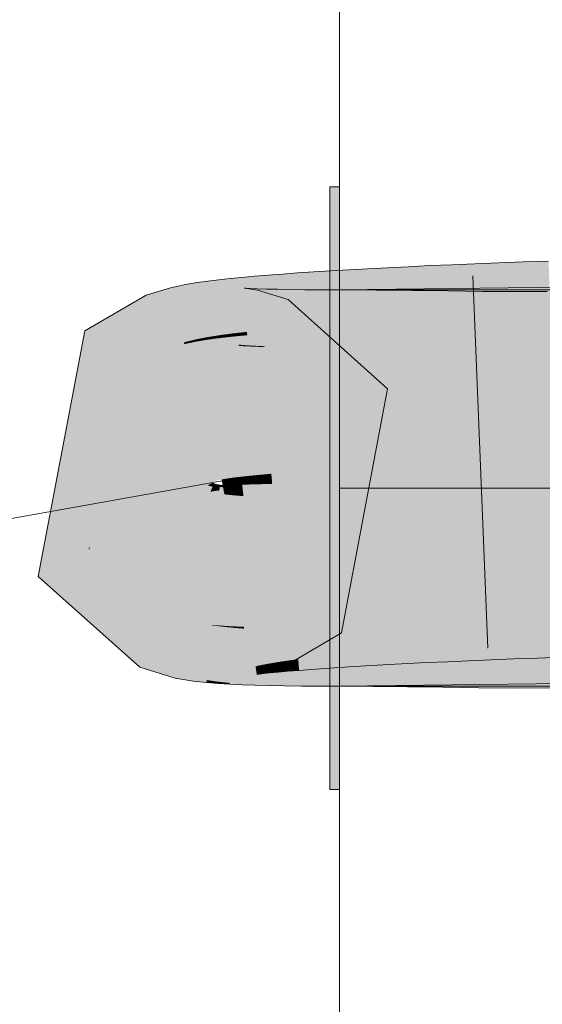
# Model space of a CAD drawing. Extents: x -720 to 300, y 62 to 1107.
# Tile 76 of 117: x 180.877 to 181.207, y 714.274 to 714.895. Entities that reach past the tile are written whole.
import ezdxf
from ezdxf.lldxf.tags import DXFTag

# ---------------------------------------------------------------- set-up
doc = ezdxf.new("R2010")
doc.units = 0
doc.layers.get('0').update_dxf_attribs({"lineweight": 35})
doc.layers.add('E_Detail_Linie_Text_Bem', color=7, linetype='Continuous', lineweight=13)
doc.layers.add('E_Leerrohr 25-A06G9FMB8I', color=7, linetype='Continuous', lineweight=9, true_color=0xff8000)
doc.layers.add('E_Leerrohr 25-Shading', color=7, linetype='Continuous', lineweight=9, true_color=0xff8000)
tags = doc.linetypes.add('STRICHPUNKT2-A06G9FMC8I', pattern=[12.7, 6.35, -3.175, 0, -3.175]).pattern_tags.tags
tags[10:11] = [DXFTag(74, 4), DXFTag(75, 0), DXFTag(340, '0'), DXFTag(46, 0.0), DXFTag(50, 0.0), DXFTag(44, 0.0), DXFTag(45, 0.0)]
tags[8:9] = [DXFTag(74, 4), DXFTag(75, 0), DXFTag(340, '0'), DXFTag(46, 0.0), DXFTag(50, 0.0), DXFTag(44, 0.0), DXFTag(45, 0.0)]
tags[6:7] = [DXFTag(74, 4), DXFTag(75, 0), DXFTag(340, '0'), DXFTag(46, 0.0), DXFTag(50, 0.0), DXFTag(44, 0.0), DXFTag(45, 0.0)]
tags[4:5] = [DXFTag(74, 4), DXFTag(75, 0), DXFTag(340, '0'), DXFTag(46, 0.0), DXFTag(50, 0.0), DXFTag(44, 0.0), DXFTag(45, 0.0)]

# ---------------------------------------------------------------- blocks, each defined once
blk = doc.blocks.new('Shading-A06G9FDB8I', base_point=(181.43497, 714.58392))
at = {"layer": 'E_Leerrohr 25-Shading', "color": 31, "true_color": 0xecb67f}
for points in [[(181.07916, 714.69928), (181.07916, 714.78973), (181.07317, 714.6994), (181.07317, 714.78973)], [(181.07916, 714.69928), (181.07916, 714.78973), (181.07317, 714.6994), (181.07317, 714.78973)], [(181.07916, 714.69928), (181.07916, 714.78973), (181.07317, 714.6994), (181.07317, 714.78973)], [(181.07916, 714.69928), (181.07916, 714.78973), (181.07317, 714.6994), (181.07317, 714.78973)], [(181.07916, 714.72473), (181.07916, 714.59973), (181.22917, 714.72473), (181.35417, 714.59973)], [(181.07916, 714.72473), (181.07916, 714.59973), (181.22917, 714.72473), (181.35417, 714.59973)], [(181.07916, 714.72473), (181.07916, 714.59973), (181.22917, 714.72473), (181.35417, 714.59973)], [(181.07916, 714.72473), (181.07916, 714.59973), (181.22917, 714.72473), (181.35417, 714.59973)], [(181.07317, 714.59973), (181.07916, 714.59973), (181.07317, 714.6994), (181.07916, 714.69928)], [(181.07317, 714.59973), (181.07916, 714.59973), (181.07317, 714.6994), (181.07916, 714.69928)], [(181.07317, 714.59973), (181.07916, 714.59973), (181.07317, 714.6994), (181.07916, 714.69928)], [(181.07317, 714.59973), (181.07916, 714.59973), (181.07317, 714.6994), (181.07916, 714.69928)], [(181.07916, 714.56726), (181.07916, 714.59973), (181.07317, 714.56726), (181.07317, 714.59973)], [(181.07916, 714.56726), (181.07916, 714.59973), (181.07317, 714.56726), (181.07317, 714.59973)], [(181.07916, 714.56726), (181.07916, 714.59973), (181.07317, 714.56726), (181.07317, 714.59973)], [(181.07916, 714.56726), (181.07916, 714.59973), (181.07317, 714.56726), (181.07317, 714.59973)], [(181.07916, 714.59973), (181.07916, 714.47473), (181.35417, 714.59973), (181.22917, 714.47473)], [(181.07916, 714.59973), (181.07916, 714.47473), (181.35417, 714.59973), (181.22917, 714.47473)], [(181.07916, 714.59973), (181.07916, 714.47473), (181.35417, 714.59973), (181.22917, 714.47473)], [(181.07916, 714.59973), (181.07916, 714.47473), (181.35417, 714.59973), (181.22917, 714.47473)], [(181.07317, 714.40973), (181.07916, 714.40973), (181.07317, 714.56726), (181.07916, 714.56726)], [(181.07317, 714.40973), (181.07916, 714.40973), (181.07317, 714.56726), (181.07916, 714.56726)], [(181.07317, 714.40973), (181.07916, 714.40973), (181.07317, 714.56726), (181.07916, 714.56726)], [(181.07317, 714.40973), (181.07916, 714.40973), (181.07317, 714.56726), (181.07916, 714.56726)]]:
    blk.add_solid(points, dxfattribs=at)
at = {"layer": 'E_Leerrohr 25-Shading', "color": 43, "true_color": 0xd7ab7f}
for points in [[(181.13759, 714.70654), (181.13606, 714.73999), (181.12415, 714.70587), (181.12254, 714.73932)], [(181.15154, 714.70728), (181.1501, 714.7406), (181.13759, 714.70654), (181.13606, 714.73999)], [(181.166, 714.70795), (181.16466, 714.74121), (181.15154, 714.70728), (181.1501, 714.7406)], [(181.18095, 714.70856), (181.17969, 714.74176), (181.166, 714.70795), (181.16466, 714.74121)], [(181.1964, 714.70923), (181.19521, 714.74237), (181.18095, 714.70856), (181.17969, 714.74176)], [(181.21117, 714.74292), (181.19521, 714.74237), (181.2123, 714.70984), (181.1964, 714.70892)], [(181.02562, 714.73328), (181.01765, 714.7326), (181.02855, 714.69904), (181.02084, 714.69824)], [(181.03413, 714.73401), (181.02562, 714.73328), (181.03683, 714.69983), (181.02855, 714.69904)], [(181.0432, 714.73468), (181.03413, 714.73401), (181.0457, 714.70062), (181.03683, 714.69983)], [(181.05284, 714.73535), (181.0432, 714.73468), (181.05518, 714.70135), (181.0457, 714.70062)], [(181.06305, 714.73602), (181.05284, 714.73535), (181.06523, 714.70215), (181.05518, 714.70135)], [(181.07384, 714.73669), (181.06305, 714.73602), (181.07588, 714.70288), (181.06523, 714.70215)], [(181.08517, 714.73737), (181.07384, 714.73669), (181.0871, 714.70367), (181.07588, 714.70288)], [(181.09709, 714.73804), (181.08517, 714.73737), (181.09889, 714.70441), (181.0871, 714.70367)], [(181.10954, 714.73871), (181.09709, 714.73804), (181.11125, 714.70514), (181.09889, 714.70441)], [(181.12415, 714.70587), (181.12254, 714.73932), (181.11125, 714.70514), (181.10954, 714.73871)], [(180.98204, 714.72809), (180.97267, 714.72607), (180.98846, 714.69342), (180.98108, 714.69159)], [(180.98944, 714.72931), (180.98204, 714.72809), (180.99471, 714.6947), (180.98846, 714.69342)], [(180.99626, 714.73029), (180.98944, 714.72931), (181.00076, 714.69568), (180.99471, 714.6947)], [(181.00308, 714.73108), (180.99626, 714.73029), (181.00702, 714.69659), (181.00076, 714.69568)], [(181.01016, 714.73187), (181.00308, 714.73108), (181.01367, 714.69745), (181.00702, 714.69659)], [(181.01765, 714.7326), (181.01016, 714.73187), (181.02084, 714.69824), (181.01367, 714.69745)], [(180.9572, 714.72137), (180.91849, 714.69879), (180.95799, 714.71924), (180.92865, 714.68683)], [(180.96828, 714.72473), (180.9572, 714.72137), (180.95799, 714.71924)], [(180.96378, 714.72235), (180.95799, 714.71924), (180.96844, 714.69086)], [(180.96986, 714.68701), (180.97267, 714.72607), (180.96378, 714.72235), (180.96828, 714.72473)], [(180.96986, 714.68701), (180.96378, 714.72235), (180.96844, 714.69086)], [(180.98108, 714.69159), (180.97267, 714.72607), (180.96991, 714.6875)], [(181.01907, 714.72589), (181.01559, 714.68945), (181.0208, 714.72565), (181.01585, 714.68939)], [(181.01758, 714.69), (181.02008, 714.72577), (181.01567, 714.69019), (181.01907, 714.72589)], [(181.0208, 714.72565), (181.01585, 714.68939), (181.02747, 714.72449), (181.01987, 714.68866)], [(181.0211, 714.6897), (181.02298, 714.72565), (181.01758, 714.69), (181.02008, 714.72577)], [(181.02747, 714.72449), (181.01987, 714.68866), (181.04678, 714.71857), (181.03307, 714.68463)], [(181.02597, 714.68945), (181.02737, 714.7254), (181.0211, 714.6897), (181.02298, 714.72565)], [(181.03206, 714.68915), (181.03311, 714.72522), (181.02597, 714.68945), (181.02737, 714.7254)], [(181.03929, 714.68848), (181.04005, 714.72504), (181.03204, 714.68866), (181.03311, 714.72522)], [(181.04762, 714.68829), (181.04816, 714.72491), (181.03929, 714.68848), (181.04005, 714.72504)], [(181.05705, 714.68823), (181.05737, 714.72479), (181.04762, 714.68829), (181.04816, 714.72491)], [(181.06757, 714.68817), (181.06772, 714.72473), (181.05705, 714.68823), (181.05737, 714.72479)], [(181.07916, 714.68811), (181.07916, 714.72473), (181.06757, 714.68817), (181.06772, 714.72473)], [(181.07916, 714.68811), (181.26274, 714.69037), (181.22917, 714.72656), (181.26239, 714.7132)], [(181.07916, 714.68811), (181.22917, 714.72656), (181.07916, 714.72473)], [(181.07916, 714.72473), (181.07916, 714.68811), (181.10246, 714.72461), (181.10217, 714.68799)], [(181.10246, 714.72461), (181.10217, 714.68799), (181.12532, 714.72437), (181.12485, 714.68774)], [(181.12532, 714.72437), (181.12485, 714.68774), (181.14766, 714.72406), (181.14719, 714.68744)], [(181.14766, 714.72406), (181.14719, 714.68744), (181.16953, 714.72375), (181.16917, 714.68719)], [(181.16953, 714.72375), (181.16917, 714.68719), (181.19095, 714.72363), (181.19086, 714.68701)], [(181.19095, 714.72363), (181.19086, 714.68701), (181.21024, 714.72363), (181.21107, 714.68707)], [(180.96622, 714.68488), (180.95775, 714.71893), (180.93982, 714.67371), (180.92865, 714.68683)], [(180.95799, 714.71924), (180.95775, 714.71893), (180.96986, 714.68701), (180.96622, 714.68488)], [(181.18098, 714.70795), (181.18095, 714.70856), (181.16605, 714.70691), (181.166, 714.70795)], [(181.1964, 714.70892), (181.1964, 714.70923), (181.18098, 714.70795), (181.18095, 714.70856)], [(181.18098, 714.70795), (181.18108, 714.7052), (181.1964, 714.70892), (181.19652, 714.70575)], [(181.1964, 714.70892), (181.19652, 714.70575), (181.2123, 714.70984), (181.2124, 714.7063)], [(181.05518, 714.70135), (181.05534, 714.69885), (181.06523, 714.70215), (181.0654, 714.69952)], [(181.06523, 714.70215), (181.0654, 714.69952), (181.07588, 714.70288), (181.07603, 714.7002)], [(181.07588, 714.70288), (181.07603, 714.7002), (181.0871, 714.70367), (181.08727, 714.70081)], [(181.0871, 714.70367), (181.08727, 714.70081), (181.09889, 714.70441), (181.09906, 714.70148)], [(181.09889, 714.70441), (181.09906, 714.70148), (181.11125, 714.70514), (181.1114, 714.70215)], [(181.12425, 714.7038), (181.12415, 714.70587), (181.11137, 714.7027), (181.11125, 714.70514)], [(181.11137, 714.7027), (181.1114, 714.70215), (181.12425, 714.7038), (181.1243, 714.70276)], [(181.13766, 714.70483), (181.13759, 714.70654), (181.12425, 714.7038), (181.12415, 714.70587)], [(181.12425, 714.7038), (181.1243, 714.70276), (181.13766, 714.70483), (181.13773, 714.70337)], [(181.1516, 714.70587), (181.15154, 714.70728), (181.13766, 714.70483), (181.13759, 714.70654)], [(181.13766, 714.70483), (181.13773, 714.70337), (181.1516, 714.70587), (181.15167, 714.70398)], [(181.16605, 714.70691), (181.166, 714.70795), (181.1516, 714.70587), (181.15154, 714.70728)], [(181.1516, 714.70587), (181.15167, 714.70398), (181.16605, 714.70691), (181.16614, 714.70459)], [(181.16605, 714.70691), (181.16614, 714.70459), (181.18098, 714.70795), (181.18108, 714.7052)], [(181.00702, 714.69659), (181.00076, 714.69568), (181.00711, 714.69586), (181.00087, 714.69489)], [(181.01367, 714.69745), (181.00702, 714.69659), (181.01375, 714.69672), (181.00711, 714.69586)], [(181.00711, 714.69586), (181.00723, 714.6947), (181.01375, 714.69672), (181.01389, 714.69543)], [(181.02084, 714.69824), (181.01367, 714.69745), (181.02089, 714.69763), (181.01375, 714.69672)], [(181.01375, 714.69672), (181.01389, 714.69543), (181.02089, 714.69763), (181.02103, 714.69611)], [(181.02855, 714.69904), (181.02084, 714.69824), (181.02859, 714.69849), (181.02089, 714.69763)], [(181.02089, 714.69763), (181.02103, 714.69611), (181.02859, 714.69849), (181.02873, 714.69684)], [(181.03683, 714.69983), (181.02855, 714.69904), (181.03687, 714.69934), (181.02859, 714.69849)], [(181.02859, 714.69849), (181.02873, 714.69684), (181.03687, 714.69934), (181.03702, 714.69751)], [(181.03683, 714.69983), (181.03702, 714.69751), (181.0457, 714.70062), (181.04588, 714.69818)], [(181.0457, 714.70062), (181.04588, 714.69818), (181.05518, 714.70135), (181.05534, 714.69885)], [(180.98134, 714.69049), (180.98108, 714.69159), (180.96986, 714.68701), (180.96991, 714.6875)], [(180.98108, 714.69159), (180.98134, 714.69049), (180.98846, 714.69342), (180.98872, 714.69208)], [(180.99471, 714.6947), (180.98846, 714.69342), (180.99484, 714.69385), (180.98863, 714.69257)], [(180.98863, 714.69257), (180.98872, 714.69208), (180.99484, 714.69385), (180.99495, 714.69312)], [(181.00076, 714.69568), (180.99471, 714.6947), (181.00087, 714.69489), (180.99484, 714.69385)], [(180.99484, 714.69385), (180.99495, 714.69312), (181.00087, 714.69489), (181.00099, 714.69397)], [(181.00087, 714.69489), (181.00099, 714.69397), (181.00711, 714.69586), (181.00723, 714.6947)], [(181.01559, 714.68945), (181.01753, 714.68927), (181.01567, 714.69019), (181.01758, 714.69)], [(181.01753, 714.68927), (181.02107, 714.68909), (181.01758, 714.69), (181.0211, 714.6897)], [(181.02107, 714.68909), (181.02596, 714.68884), (181.0211, 714.6897), (181.02597, 714.68945)], [(180.96622, 714.68488), (180.93982, 714.67371), (180.95732, 714.67969)], [(181.02596, 714.68884), (181.03204, 714.68866), (181.02597, 714.68945), (181.03206, 714.68915)], [(180.93982, 714.67371), (180.94221, 714.6709), (180.95732, 714.67969)], [(181.08047, 714.50836), (181.05675, 714.53625), (181.04375, 714.48682), (181.03107, 714.52118)], [(181.18794, 714.52533), (181.18782, 714.52856), (181.1734, 714.52509), (181.17328, 714.52795)], [(181.20288, 714.5285), (181.20285, 714.52911), (181.18784, 714.52802), (181.18782, 714.52856)], [(181.18794, 714.52533), (181.20299, 714.52551), (181.18784, 714.52802), (181.20288, 714.5285)], [(181.21838, 714.52893), (181.21835, 714.52966), (181.20288, 714.5285), (181.20285, 714.52911)], [(181.20299, 714.52551), (181.21849, 714.5257), (181.20288, 714.5285), (181.21838, 714.52893)], [(181.06747, 714.52185), (181.06743, 714.52246), (181.05884, 714.52136), (181.05881, 714.52185)], [(181.0768, 714.52228), (181.07674, 714.52307), (181.06747, 714.52185), (181.06743, 714.52246)], [(181.07855, 714.49487), (181.0768, 714.52228), (181.0694, 714.49384), (181.06747, 714.52185)], [(181.08678, 714.52271), (181.08672, 714.52374), (181.0768, 714.52228), (181.07674, 714.52307)], [(181.08839, 714.49591), (181.08678, 714.52271), (181.07855, 714.49487), (181.0768, 714.52228)], [(181.0974, 714.52313), (181.09732, 714.52435), (181.08678, 714.52271), (181.08672, 714.52374)], [(181.09889, 714.49701), (181.0974, 714.52313), (181.08839, 714.49591), (181.08678, 714.52271)], [(181.10863, 714.52356), (181.10855, 714.52496), (181.0974, 714.52313), (181.09732, 714.52435)], [(181.11, 714.49805), (181.10863, 714.52356), (181.09889, 714.49701), (181.0974, 714.52313)], [(181.12047, 714.52393), (181.12038, 714.52557), (181.10863, 714.52356), (181.10855, 714.52496)], [(181.12172, 714.49908), (181.12047, 714.52393), (181.11, 714.49805), (181.10863, 714.52356)], [(181.13287, 714.52423), (181.13278, 714.52618), (181.12047, 714.52393), (181.12038, 714.52557)], [(181.13403, 714.50012), (181.13287, 714.52423), (181.12172, 714.49908), (181.12047, 714.52393)], [(181.14584, 714.52454), (181.14575, 714.52679), (181.13287, 714.52423), (181.13278, 714.52618)], [(181.14691, 714.50116), (181.14584, 714.52454), (181.13403, 714.50012), (181.13287, 714.52423)], [(181.15936, 714.52484), (181.15926, 714.5274), (181.14584, 714.52454), (181.14575, 714.52679)], [(181.16034, 714.5022), (181.15936, 714.52484), (181.14691, 714.50116), (181.14584, 714.52454)], [(181.1734, 714.52509), (181.17328, 714.52795), (181.15936, 714.52484), (181.15926, 714.5274)], [(181.17429, 714.50317), (181.1734, 714.52509), (181.16034, 714.5022), (181.15936, 714.52484)], [(181.18875, 714.50415), (181.18794, 714.52533), (181.17429, 714.50317), (181.1734, 714.52509)], [(181.20372, 714.50507), (181.20299, 714.52551), (181.18875, 714.50415), (181.18794, 714.52533)], [(181.21916, 714.50598), (181.21849, 714.5257), (181.20372, 714.50507), (181.20299, 714.52551)], [(180.95621, 714.4942), (180.9763, 714.48352), (180.96648, 714.51965), (180.98315, 714.51575)], [(180.98315, 714.51575), (180.98315, 714.51575), (180.96648, 714.51965), (180.96689, 714.52069)], [(181.03188, 714.48315), (181.02319, 714.51874), (181.02769, 714.48224), (181.02101, 714.51825)], [(181.02376, 714.51868), (181.02153, 714.51837), (181.02779, 714.48767), (181.02625, 714.4873)], [(181.04375, 714.48682), (181.03107, 714.52118), (181.03188, 714.48315), (181.02319, 714.51874)], [(181.02728, 714.5191), (181.02376, 714.51868), (181.03079, 714.48828), (181.02779, 714.48767)], [(181.03186, 714.51959), (181.02728, 714.5191), (181.03499, 714.48907), (181.03079, 714.48828)], [(181.03738, 714.52014), (181.03186, 714.51959), (181.04018, 714.48993), (181.03499, 714.48907)], [(181.04375, 714.52069), (181.03738, 714.52014), (181.04628, 714.49084), (181.04018, 714.48993)], [(181.0509, 714.52124), (181.04375, 714.52069), (181.05322, 714.49182), (181.04628, 714.49084)], [(181.05881, 714.52185), (181.0509, 714.52124), (181.06094, 714.4928), (181.05322, 714.49182)], [(181.0694, 714.49384), (181.06747, 714.52185), (181.06094, 714.4928), (181.05884, 714.52136)], [(180.98732, 714.48022), (180.99196, 714.51422), (180.9763, 714.48352), (180.98315, 714.51575)], [(180.98732, 714.48022), (180.99228, 714.47925), (180.99187, 714.51361)], [(180.99228, 714.47925), (180.99196, 714.51422), (180.99187, 714.51361)], [(180.99228, 714.47925), (180.99547, 714.47864), (180.99196, 714.51422), (180.99879, 714.51343)], [(180.99547, 714.47864), (181.00276, 714.4776), (180.99876, 714.51318), (181.00519, 714.51233)], [(181.00519, 714.51233), (181.00522, 714.51294), (180.99876, 714.51318), (180.99879, 714.51343)], [(181.00276, 714.4776), (181.01003, 714.47681), (181.00519, 714.51233), (181.01184, 714.51166)], [(181.01184, 714.51166), (181.01189, 714.51251), (181.00519, 714.51233), (181.00522, 714.51294)], [(181.00998, 714.47595), (181.01765, 714.47565), (181.01184, 714.51166), (181.01903, 714.51105)], [(181.01903, 714.51105), (181.01907, 714.51221), (181.01184, 714.51166), (181.01189, 714.51251)], [(181.01765, 714.47565), (181.02589, 714.47534), (181.01903, 714.51105), (181.0269, 714.51044)], [(181.0269, 714.51044), (181.02695, 714.51196), (181.01903, 714.51105), (181.01907, 714.51221)], [(181.02589, 714.47534), (181.03484, 714.4751), (181.0269, 714.51044), (181.03557, 714.50995)], [(181.03557, 714.50995), (181.0356, 714.51172), (181.0269, 714.51044), (181.02695, 714.51196)], [(181.04459, 714.47498), (181.0451, 714.51154), (181.03484, 714.4751), (181.0356, 714.51172)], [(181.05519, 714.47485), (181.05551, 714.51141), (181.04459, 714.47498), (181.0451, 714.51154)], [(181.06671, 714.47473), (181.06685, 714.51135), (181.05519, 714.47485), (181.05551, 714.51141)], [(181.07916, 714.47473), (181.07916, 714.51135), (181.06671, 714.47473), (181.06685, 714.51135)], [(181.26547, 714.51361), (181.07916, 714.47473), (181.26579, 714.49219), (181.23235, 714.47791)], [(181.07916, 714.47473), (181.26547, 714.51361), (181.07916, 714.51135)], [(181.07916, 714.51135), (181.07916, 714.47473), (181.10075, 714.51123), (181.10046, 714.47461)], [(181.10075, 714.51123), (181.10046, 714.47461), (181.12262, 714.51099), (181.12216, 714.47437)], [(181.12262, 714.51099), (181.12216, 714.47437), (181.14485, 714.51068), (181.14436, 714.47406)], [(181.14485, 714.51068), (181.14436, 714.47406), (181.16745, 714.51038), (181.1671, 714.47382)], [(181.16745, 714.51038), (181.1671, 714.47382), (181.19048, 714.51025), (181.19038, 714.47363)], [(181.19048, 714.51025), (181.19038, 714.47363), (181.21513, 714.51031), (181.21597, 714.47369)], [(181.17429, 714.50317), (181.17476, 714.49139), (181.18875, 714.50415), (181.18922, 714.49194)], [(181.18875, 714.50415), (181.18922, 714.49194), (181.20372, 714.50507), (181.20416, 714.49249)], [(181.20372, 714.50507), (181.20416, 714.49249), (181.21916, 714.50598), (181.21959, 714.49304)], [(181.09889, 714.49701), (181.09941, 714.48779), (181.11, 714.49805), (181.11052, 714.4884)], [(181.11, 714.49805), (181.11052, 714.4884), (181.12172, 714.49908), (181.12224, 714.48901)], [(181.12172, 714.49908), (181.12224, 714.48901), (181.13403, 714.50012), (181.13454, 714.48962)], [(181.13403, 714.50012), (181.13454, 714.48962), (181.14691, 714.50116), (181.1474, 714.49023)], [(181.14691, 714.50116), (181.1474, 714.49023), (181.16034, 714.5022), (181.16083, 714.49084)], [(181.16034, 714.5022), (181.16083, 714.49084), (181.17429, 714.50317), (181.17476, 714.49139)], [(180.95319, 714.48676), (180.97556, 714.47992), (180.95621, 714.4942), (180.9763, 714.48352)], [(181.04628, 714.49084), (181.04684, 714.48419), (181.05322, 714.49182), (181.05377, 714.48474)], [(181.05322, 714.49182), (181.05377, 714.48474), (181.06094, 714.4928), (181.06149, 714.48535)], [(181.06094, 714.4928), (181.06149, 714.48535), (181.0694, 714.49384), (181.06993, 714.48596)], [(181.0694, 714.49384), (181.06993, 714.48596), (181.07855, 714.49487), (181.07909, 714.48657)], [(181.07855, 714.49487), (181.07909, 714.48657), (181.08839, 714.49591), (181.08893, 714.48718)], [(181.08839, 714.49591), (181.08893, 714.48718), (181.09889, 714.49701), (181.09941, 714.48779)], [(181.02625, 714.4873), (181.02704, 714.48218), (181.02779, 714.48767), (181.02849, 714.48236)], [(181.02779, 714.48767), (181.02849, 714.48236), (181.03079, 714.48828), (181.03143, 714.48273)], [(181.03079, 714.48828), (181.03143, 714.48273), (181.03499, 714.48907), (181.03558, 714.48315)], [(181.03499, 714.48907), (181.03558, 714.48315), (181.04018, 714.48993), (181.04076, 714.48364)], [(181.04018, 714.48993), (181.04076, 714.48364), (181.04628, 714.49084), (181.04684, 714.48419)], [(180.97556, 714.47992), (180.98701, 714.47797), (180.9763, 714.48352), (180.98732, 714.48022)], [(180.98701, 714.47797), (180.99532, 714.47699), (180.98732, 714.48022), (180.99547, 714.47864)], [(180.99532, 714.47699), (181.00267, 714.47638), (180.99547, 714.47864), (181.00276, 714.4776)], [(181.00267, 714.47638), (181.00998, 714.47595), (181.00276, 714.4776), (181.01003, 714.47681)], [(181.07916, 714.47473), (181.22917, 714.47656), (181.23235, 714.47791)]]:
    blk.add_solid(points, dxfattribs=at)
at = {"layer": 'E_Leerrohr 25-Shading', "color": 43, "true_color": 0xd6ab7f}
for points in [[(181.04678, 714.71857), (181.03307, 714.68463), (181.10944, 714.66223), (181.07718, 714.6449)], [(180.88919, 714.54395), (180.95319, 714.48676), (180.92061, 714.56085), (180.95621, 714.4942)], [(180.92061, 714.56085), (180.93741, 714.54706), (180.92143, 714.56128)], [(180.92061, 714.56085), (180.95621, 714.4942), (180.93741, 714.54706), (180.96648, 714.51965)], [(180.96648, 714.51965), (180.96689, 714.52069), (180.93741, 714.54706)]]:
    blk.add_solid(points, dxfattribs=at)
at = {"layer": 'E_Leerrohr 25-Shading', "color": 31, "true_color": 0xfabd7f}
for points in [[(181.09906, 714.70148), (181.10381, 714.61322), (181.1114, 714.70215), (181.11589, 714.61383)], [(181.1243, 714.70276), (181.1114, 714.70215), (181.12442, 714.70032), (181.11147, 714.70081)], [(181.1243, 714.70276), (181.12854, 714.6145), (181.13773, 714.70337), (181.14174, 714.61511)], [(181.13773, 714.70337), (181.14174, 714.61511), (181.15167, 714.70398), (181.15547, 714.61572)], [(181.15167, 714.70398), (181.15547, 714.61572), (181.16614, 714.70459), (181.16971, 714.61627)], [(181.16614, 714.70459), (181.16971, 714.61627), (181.18108, 714.7052), (181.18445, 714.61688)], [(181.18108, 714.7052), (181.18445, 714.61688), (181.19652, 714.70575), (181.19968, 714.61743)], [(181.19652, 714.70575), (181.19968, 714.61743), (181.2124, 714.7063), (181.21538, 714.61798)], [(181.01389, 714.69543), (181.02287, 714.60748), (181.02103, 714.69611), (181.02921, 714.60809)], [(181.02103, 714.69611), (181.02921, 714.60809), (181.02873, 714.69684), (181.03624, 714.60876)], [(181.02873, 714.69684), (181.03624, 714.60876), (181.03702, 714.69751), (181.04396, 714.60938)], [(181.03702, 714.69751), (181.04396, 714.60938), (181.04588, 714.69818), (181.05234, 714.60999)], [(181.04588, 714.69818), (181.05234, 714.60999), (181.05534, 714.69885), (181.06139, 714.61066)], [(181.05534, 714.69885), (181.06139, 714.61066), (181.0654, 714.69952), (181.07108, 714.61133)], [(181.0654, 714.69952), (181.07108, 714.61133), (181.07603, 714.7002), (181.08138, 714.61194)], [(181.07603, 714.7002), (181.08138, 714.61194), (181.08727, 714.70081), (181.0923, 714.61261)], [(181.08727, 714.70081), (181.0923, 714.61261), (181.09906, 714.70148), (181.10381, 714.61322)], [(181.11147, 714.70081), (181.11589, 714.61383), (181.12442, 714.70032), (181.12854, 714.6145)], [(180.97951, 714.68994), (180.96986, 714.68701), (180.98534, 714.64508)], [(180.98134, 714.69049), (180.97951, 714.68994), (181.00047, 714.60406), (180.98534, 714.64508)], [(180.98134, 714.69049), (181.00227, 714.60461), (180.98872, 714.69208), (181.00487, 714.60516)], [(180.98134, 714.69049), (181.00047, 714.60406), (181.00227, 714.60461)], [(180.98872, 714.69208), (181.00487, 714.60516), (180.99495, 714.69312), (181.00824, 714.60571)], [(180.99495, 714.69312), (181.00824, 714.60571), (181.00099, 714.69397), (181.01237, 714.60632)], [(181.00099, 714.69397), (181.01237, 714.60632), (181.00723, 714.6947), (181.01726, 714.60687)], [(181.00723, 714.6947), (181.01726, 714.60687), (181.01389, 714.69543), (181.02287, 714.60748)], [(181.26411, 714.60199), (181.26274, 714.69037), (181.07916, 714.59973), (181.07916, 714.68811)], [(181.01138, 714.60107), (181.01753, 714.68927), (181.00719, 714.60144), (181.01559, 714.68945)], [(181.01648, 714.60077), (181.02107, 714.68909), (181.01138, 714.60107), (181.01753, 714.68927)], [(181.02251, 714.60052), (181.02596, 714.68884), (181.01648, 714.60077), (181.02107, 714.68909)], [(181.0295, 714.60028), (181.03204, 714.68866), (181.02251, 714.60052), (181.02596, 714.68884)], [(181.03745, 714.6001), (181.03929, 714.68848), (181.0295, 714.60028), (181.03204, 714.68866)], [(181.04637, 714.59991), (181.04762, 714.68829), (181.03745, 714.6001), (181.03929, 714.68848)], [(181.05629, 714.59985), (181.05705, 714.68823), (181.04637, 714.59991), (181.04762, 714.68829)], [(181.06721, 714.59973), (181.06757, 714.68817), (181.05629, 714.59985), (181.05705, 714.68823)], [(181.07916, 714.59973), (181.07916, 714.68811), (181.06721, 714.59973), (181.06757, 714.68817)], [(181.07916, 714.68811), (181.07916, 714.59973), (181.10217, 714.68799), (181.10147, 714.59961)], [(181.10217, 714.68799), (181.10147, 714.59961), (181.12485, 714.68774), (181.12373, 714.59937)], [(181.12485, 714.68774), (181.12373, 714.59937), (181.14719, 714.68744), (181.14601, 714.59906)], [(181.14719, 714.68744), (181.14601, 714.59906), (181.16917, 714.68719), (181.16832, 714.59882)], [(181.16917, 714.68719), (181.16832, 714.59882), (181.19086, 714.68701), (181.19067, 714.59863)], [(181.19086, 714.68701), (181.19067, 714.59863), (181.21107, 714.68707), (181.2131, 714.59869)], [(181.15581, 714.60785), (181.15547, 714.61572), (181.14209, 714.60742), (181.14174, 714.61511)], [(181.17003, 714.60828), (181.16971, 714.61627), (181.15581, 714.60785), (181.15547, 714.61572)], [(181.18477, 714.6087), (181.18445, 714.61688), (181.17003, 714.60828), (181.16971, 714.61627)], [(181.19998, 714.60913), (181.19968, 714.61743), (181.18477, 714.6087), (181.18445, 714.61688)], [(181.21567, 714.60956), (181.21538, 714.61798), (181.19998, 714.60913), (181.19968, 714.61743)], [(181.04433, 714.60468), (181.04396, 714.60938), (181.03661, 714.60443), (181.03624, 714.60876)], [(181.05278, 714.60406), (181.05234, 714.60999), (181.0444, 714.60364), (181.04396, 714.60938)], [(181.06181, 714.60449), (181.06139, 714.61066), (181.05278, 714.60406), (181.05234, 714.60999)], [(181.07149, 714.60486), (181.07108, 714.61133), (181.06181, 714.60449), (181.06139, 714.61066)], [(181.08179, 714.60529), (181.08138, 714.61194), (181.07149, 714.60486), (181.07108, 714.61133)], [(181.09268, 714.60571), (181.0923, 714.61261), (181.08179, 714.60529), (181.08138, 714.61194)], [(181.10419, 714.60614), (181.10381, 714.61322), (181.09268, 714.60571), (181.0923, 714.61261)], [(181.11626, 714.60657), (181.11589, 714.61383), (181.10419, 714.60614), (181.10381, 714.61322)], [(181.12891, 714.60699), (181.12854, 714.6145), (181.11626, 714.60657), (181.11589, 714.61383)], [(181.14209, 714.60742), (181.14174, 714.61511), (181.12891, 714.60699), (181.12854, 714.6145)], [(181.20013, 714.60492), (181.19998, 714.60913), (181.18492, 714.60474), (181.18477, 714.6087)], [(181.21582, 714.6051), (181.21567, 714.60956), (181.20013, 714.60492), (181.19998, 714.60913)], [(181.00861, 714.60327), (181.00824, 714.60571), (181.00526, 714.60303), (181.00487, 714.60516)], [(181.00888, 714.6015), (181.00861, 714.60327), (181.00557, 714.60132), (181.00526, 714.60303)], [(181.01274, 714.60352), (181.01237, 714.60632), (181.00861, 714.60327), (181.00824, 714.60571)], [(181.01299, 714.60168), (181.01274, 714.60352), (181.00888, 714.6015), (181.00861, 714.60327)], [(181.01762, 714.60376), (181.01726, 714.60687), (181.01274, 714.60352), (181.01237, 714.60632)], [(181.01784, 714.60187), (181.01762, 714.60376), (181.01299, 714.60168), (181.01274, 714.60352)], [(181.02324, 714.604), (181.02287, 714.60748), (181.01762, 714.60376), (181.01726, 714.60687)], [(181.02344, 714.60199), (181.02324, 714.604), (181.01784, 714.60187), (181.01762, 714.60376)], [(181.02957, 714.60419), (181.02921, 714.60809), (181.02324, 714.604), (181.02287, 714.60748)], [(181.02975, 714.60217), (181.02957, 714.60419), (181.02344, 714.60199), (181.02324, 714.604)], [(181.03661, 714.60443), (181.03624, 714.60876), (181.02957, 714.60419), (181.02921, 714.60809)], [(181.03677, 714.60236), (181.03661, 714.60443), (181.02975, 714.60217), (181.02957, 714.60419)], [(181.04449, 714.60254), (181.04433, 714.60468), (181.03677, 714.60236), (181.03661, 714.60443)], [(181.05287, 714.60272), (181.05278, 714.60406), (181.04449, 714.60254), (181.0444, 714.60364)], [(181.06192, 714.60291), (181.06181, 714.60449), (181.05287, 714.60272), (181.05278, 714.60406)], [(181.06192, 714.60291), (181.05287, 714.60272), (181.06267, 714.59198), (181.05363, 714.59241)], [(181.07159, 714.60315), (181.07149, 714.60486), (181.06192, 714.60291), (181.06181, 714.60449)], [(181.07159, 714.60315), (181.06192, 714.60291), (181.07234, 714.59149), (181.06267, 714.59198)], [(181.08189, 714.60333), (181.08179, 714.60529), (181.07159, 714.60315), (181.07149, 714.60486)], [(181.08189, 714.60333), (181.07159, 714.60315), (181.08264, 714.59106), (181.07234, 714.59149)], [(181.09282, 714.60352), (181.09268, 714.60571), (181.08189, 714.60333), (181.08179, 714.60529)], [(181.09282, 714.60352), (181.08189, 714.60333), (181.09355, 714.59064), (181.08264, 714.59106)], [(181.10432, 714.6037), (181.10419, 714.60614), (181.09282, 714.60352), (181.09268, 714.60571)], [(181.10432, 714.6037), (181.09282, 714.60352), (181.10504, 714.59015), (181.09355, 714.59064)], [(181.11639, 714.60388), (181.11626, 714.60657), (181.10432, 714.6037), (181.10419, 714.60614)], [(181.11639, 714.60388), (181.10432, 714.6037), (181.11711, 714.58972), (181.10504, 714.59015)], [(181.12904, 714.60406), (181.12891, 714.60699), (181.11639, 714.60388), (181.11626, 714.60657)], [(181.12904, 714.60406), (181.11639, 714.60388), (181.12975, 714.58929), (181.11711, 714.58972)], [(181.14223, 714.60425), (181.14209, 714.60742), (181.12904, 714.60406), (181.12891, 714.60699)], [(181.14223, 714.60425), (181.12904, 714.60406), (181.14293, 714.58887), (181.12975, 714.58929)], [(181.15594, 714.60443), (181.15581, 714.60785), (181.14223, 714.60425), (181.14209, 714.60742)], [(181.15594, 714.60443), (181.14223, 714.60425), (181.15663, 714.58844), (181.14293, 714.58887)], [(181.17018, 714.60461), (181.17003, 714.60828), (181.15594, 714.60443), (181.15581, 714.60785)], [(181.17018, 714.60461), (181.15594, 714.60443), (181.17085, 714.58801), (181.15663, 714.58844)], [(181.18492, 714.60474), (181.18477, 714.6087), (181.17018, 714.60461), (181.17003, 714.60828)], [(181.18492, 714.60474), (181.17018, 714.60461), (181.18558, 714.58759), (181.17085, 714.58801)], [(181.20013, 714.60492), (181.18492, 714.60474), (181.20078, 714.58722), (181.18558, 714.58759)], [(181.21582, 714.6051), (181.20013, 714.60492), (181.21643, 714.58679), (181.20078, 714.58722)], [(180.99785, 714.59735), (180.96689, 714.52069), (181.0006, 714.5979), (180.98315, 714.51575)], [(181.00342, 714.59821), (181.0006, 714.5979), (180.98344, 714.51569), (180.98315, 714.51575)], [(181.00342, 714.59821), (180.98344, 714.51569), (180.99785, 714.55743)], [(180.99916, 714.60065), (180.99785, 714.59735), (181.00114, 714.60046), (181.0006, 714.5979)], [(181.00371, 714.60034), (180.99785, 714.55743), (181.00708, 714.60022), (181.00517, 714.58032)], [(180.99879, 714.51343), (181.00522, 714.51294), (181.00708, 714.60022), (181.01131, 714.60016)], [(181.00114, 714.60046), (181.00151, 714.60223), (180.99916, 714.60065), (180.99998, 714.60266)], [(181.00114, 714.60046), (181.0006, 714.5979), (181.00371, 714.60034), (181.00342, 714.59821)], [(181.00371, 714.60034), (181.00391, 714.60181), (181.00114, 714.60046), (181.00151, 714.60223)], [(181.00708, 714.60022), (181.00719, 714.60144), (181.00371, 714.60034), (181.00391, 714.60181)], [(181.01189, 714.51251), (181.01648, 714.60077), (181.00522, 714.51294), (181.01138, 714.60107)], [(181.00888, 714.6015), (181.00557, 714.60132), (181.00981, 714.5954), (181.00661, 714.59576)], [(181.01131, 714.60016), (181.01138, 714.60107), (181.00708, 714.60022), (181.00719, 714.60144)], [(181.01299, 714.60168), (181.00888, 714.6015), (181.01384, 714.59503), (181.00981, 714.5954)], [(181.01907, 714.51221), (181.02251, 714.60052), (181.01189, 714.51251), (181.01648, 714.60077)], [(181.01784, 714.60187), (181.01299, 714.60168), (181.01866, 714.5946), (181.01384, 714.59503)], [(181.02344, 714.60199), (181.01784, 714.60187), (181.02423, 714.59418), (181.01866, 714.5946)], [(181.02695, 714.51196), (181.0295, 714.60028), (181.01907, 714.51221), (181.02251, 714.60052)], [(181.02975, 714.60217), (181.02344, 714.60199), (181.03053, 714.59375), (181.02423, 714.59418)], [(181.0356, 714.51172), (181.03745, 714.6001), (181.02695, 714.51196), (181.0295, 714.60028)], [(181.03677, 714.60236), (181.02975, 714.60217), (181.03755, 714.59332), (181.03053, 714.59375)], [(181.0451, 714.51154), (181.04637, 714.59991), (181.0356, 714.51172), (181.03745, 714.6001)], [(181.04449, 714.60254), (181.03677, 714.60236), (181.04526, 714.5929), (181.03755, 714.59332)], [(181.05287, 714.60272), (181.04449, 714.60254), (181.05363, 714.59241), (181.04526, 714.5929)], [(181.05551, 714.51141), (181.05629, 714.59985), (181.0451, 714.51154), (181.04637, 714.59991)], [(181.06685, 714.51135), (181.06721, 714.59973), (181.05551, 714.51141), (181.05629, 714.59985)], [(181.07916, 714.51135), (181.07916, 714.59973), (181.06685, 714.51135), (181.06721, 714.59973)], [(181.26413, 714.6004), (181.26411, 714.60199), (181.07916, 714.59973)], [(181.07916, 714.51135), (181.26547, 714.51361), (181.07916, 714.59973), (181.26413, 714.6004)], [(181.07916, 714.59973), (181.07916, 714.51135), (181.10147, 714.59961), (181.10075, 714.51123)], [(181.10147, 714.59961), (181.10075, 714.51123), (181.12373, 714.59937), (181.12262, 714.51099)], [(181.14601, 714.59906), (181.12373, 714.59937), (181.14487, 714.51245), (181.12263, 714.51208)], [(181.16832, 714.59882), (181.14601, 714.59906), (181.16747, 714.51208), (181.14485, 714.51154)], [(181.19067, 714.59863), (181.16832, 714.59882), (181.19048, 714.51263), (181.16747, 714.51208)], [(181.2131, 714.59869), (181.19067, 714.59863), (181.21506, 714.51318), (181.19048, 714.51263)], [(181.00661, 714.59576), (181.02101, 714.51825), (181.00981, 714.5954), (181.02153, 714.51837)], [(181.00981, 714.5954), (181.02153, 714.51837), (181.01384, 714.59503), (181.02376, 714.51868)], [(181.01384, 714.59503), (181.02376, 714.51868), (181.01866, 714.5946), (181.02728, 714.5191)], [(181.01866, 714.5946), (181.02728, 714.5191), (181.02423, 714.59418), (181.03186, 714.51959)], [(181.02423, 714.59418), (181.03186, 714.51959), (181.03053, 714.59375), (181.03738, 714.52014)], [(181.03053, 714.59375), (181.03738, 714.52014), (181.03755, 714.59332), (181.04375, 714.52069)], [(181.03755, 714.59332), (181.04375, 714.52069), (181.04526, 714.5929), (181.0509, 714.52124)], [(181.04526, 714.5929), (181.0509, 714.52124), (181.05363, 714.59241), (181.05881, 714.52185)], [(181.05363, 714.59241), (181.05881, 714.52185), (181.06267, 714.59198), (181.06743, 714.52246)], [(181.06267, 714.59198), (181.06743, 714.52246), (181.07234, 714.59149), (181.07674, 714.52307)], [(181.07234, 714.59149), (181.07674, 714.52307), (181.08264, 714.59106), (181.08672, 714.52374)], [(181.08264, 714.59106), (181.08672, 714.52374), (181.09355, 714.59064), (181.09732, 714.52435)], [(181.09355, 714.59064), (181.09732, 714.52435), (181.10504, 714.59015), (181.10855, 714.52496)], [(181.10504, 714.59015), (181.10855, 714.52496), (181.11711, 714.58972), (181.12038, 714.52557)], [(181.11711, 714.58972), (181.12038, 714.52557), (181.12975, 714.58929), (181.13278, 714.52618)], [(181.12975, 714.58929), (181.13278, 714.52618), (181.14293, 714.58887), (181.14575, 714.52679)], [(181.14293, 714.58887), (181.14575, 714.52679), (181.15663, 714.58844), (181.15926, 714.5274)], [(181.15663, 714.58844), (181.15926, 714.5274), (181.17085, 714.58801), (181.17328, 714.52795)], [(181.17085, 714.58801), (181.17328, 714.52795), (181.18558, 714.58759), (181.18782, 714.52856)], [(181.18558, 714.58759), (181.18782, 714.52856), (181.20078, 714.58722), (181.20285, 714.52911)], [(181.20078, 714.58722), (181.20285, 714.52911), (181.21643, 714.58679), (181.21835, 714.52966)], [(180.99785, 714.55743), (180.99196, 714.51422), (181.00517, 714.58032), (180.99879, 714.51343)], [(180.98344, 714.51569), (180.99196, 714.51422), (180.99785, 714.55743)], [(181.12263, 714.51208), (181.12262, 714.51099), (181.14487, 714.51245), (181.14485, 714.51068)], [(181.14485, 714.51154), (181.14485, 714.51068), (181.16747, 714.51208), (181.16745, 714.51038)], [(181.16747, 714.51208), (181.16745, 714.51038), (181.19048, 714.51263), (181.19048, 714.51025)], [(181.19048, 714.51263), (181.19048, 714.51025), (181.21506, 714.51318), (181.21513, 714.51031)]]:
    blk.add_solid(points, dxfattribs=at)
at = {"layer": 'E_Leerrohr 25-Shading', "color": 43, "true_color": 0xd2a97f}
for points in [[(180.92061, 714.56085), (180.91849, 714.69879), (180.88919, 714.54395)], [(180.92865, 714.68683), (180.91849, 714.69879), (180.93433, 714.64594), (180.93387, 714.64288)], [(180.92061, 714.56085), (180.92384, 714.57703), (180.91849, 714.69879), (180.93387, 714.64288)], [(180.92865, 714.68683), (180.93492, 714.6416), (180.93982, 714.67371)], [(180.93492, 714.6416), (180.93565, 714.63635), (180.93982, 714.67371), (180.94221, 714.6709)], [(181.10944, 714.66223), (181.07718, 714.6449), (181.08047, 714.50836), (181.05675, 714.53625)], [(180.92384, 714.57703), (180.93565, 714.63635), (180.93387, 714.64288)], [(180.93387, 714.64288), (180.93565, 714.63635), (180.93433, 714.64594)], [(180.92178, 714.56311), (180.93565, 714.63635), (180.92169, 714.56293), (180.92384, 714.57703)], [(180.92384, 714.57703), (180.92061, 714.56085), (180.92169, 714.56293)], [(180.92061, 714.56085), (180.92143, 714.56128), (180.92178, 714.56311)]]:
    blk.add_solid(points, dxfattribs=at)
at = {"layer": 'E_Leerrohr 25-Shading', "color": 31, "true_color": 0xf9bc7f}
for points in [[(180.96622, 714.68488), (180.94221, 714.6709), (180.98091, 714.62543)], [(180.96986, 714.68701), (180.96622, 714.68488), (180.99948, 714.60358), (180.98091, 714.62543)], [(180.98534, 714.64508), (180.96986, 714.68701), (180.98622, 714.64093)], [(181.00047, 714.60406), (180.98534, 714.64508), (180.99948, 714.60358), (180.98622, 714.64093)], [(180.99916, 714.60065), (180.99998, 714.60266), (180.99596, 714.60132), (180.99931, 714.60309)], [(180.94879, 714.57599), (180.92143, 714.56128), (180.99785, 714.59735), (180.96689, 714.52069)], [(180.99596, 714.60132), (180.94879, 714.57599), (180.99916, 714.60065), (180.99785, 714.59735)]]:
    blk.add_solid(points, dxfattribs=at)
at = {"layer": 'E_Leerrohr 25-Shading', "color": 31, "true_color": 0xf5ba7f}
for points in [[(180.98175, 714.62396), (180.94221, 714.6709), (180.99538, 714.60162), (180.93565, 714.63635)], [(180.98091, 714.62543), (180.94221, 714.6709), (180.98175, 714.62396)], [(180.99596, 714.60132), (180.93565, 714.63635), (180.94879, 714.57599), (180.92178, 714.56311)], [(180.99948, 714.60358), (180.98091, 714.62543), (180.99931, 714.60309), (180.98175, 714.62396)], [(180.99931, 714.60309), (180.98175, 714.62396), (180.99596, 714.60132), (180.99538, 714.60162)], [(180.92178, 714.56311), (180.92143, 714.56128), (180.94879, 714.57599)]]:
    blk.add_solid(points, dxfattribs=at)
blk = doc.blocks.new('Referenz-A06G9FMD8I')
at = {"layer": 'E_Detail_Linie_Text_Bem', "linetype": 'Continuous', "ltscale": 0.13}
blk.add_line((181.07916, 703.79964), (181.07916, 715.59964), dxfattribs=at)
at = {"layer": 'E_Detail_Linie_Text_Bem', "color": 0, "linetype": 'Continuous', "ltscale": 0.13}
blk.add_line((179.23065, 714.28726), (181.02059, 714.60707), dxfattribs=at)
at = {"layer": 'E_Leerrohr 25-A06G9FMB8I', "linetype": 'Continuous', "ltscale": 0.13}
for p, q in [((181.07916, 714.78973), (181.07316, 714.78973)), ((181.07316, 714.67843), (181.07316, 714.78973)), ((181.07916, 714.78973), (181.07316, 714.78973)), ((181.07316, 714.67843), (181.07316, 714.78973)), ((181.07916, 714.78973), (181.07316, 714.78973)), ((181.07316, 714.67843), (181.07316, 714.78973)), ((181.07916, 714.78973), (181.07316, 714.78973)), ((181.07316, 714.67843), (181.07316, 714.78973)), ((181.07916, 714.67843), (181.07916, 714.78973)), ((181.07916, 714.67843), (181.07916, 714.78973)), ((181.07916, 714.67843), (181.07916, 714.78973)), ((181.07916, 714.67843), (181.07916, 714.78973)), ((181.10954, 714.73869), (181.12254, 714.73933)), ((181.12254, 714.73933), (181.13607, 714.73997)), ((181.13607, 714.73997), (181.15011, 714.74059)), ((181.15011, 714.74059), (181.16465, 714.74119)), ((181.16465, 714.74119), (181.17969, 714.74178)), ((181.17969, 714.74178), (181.1952, 714.74236)), ((181.1952, 714.74236), (181.21117, 714.74291)), ((181.01765, 714.73259), (181.02563, 714.73329)), ((181.02563, 714.73329), (181.03414, 714.73399)), ((181.03414, 714.73399), (181.0432, 714.73468)), ((181.0432, 714.73468), (181.05284, 714.73536)), ((181.05284, 714.73536), (181.06305, 714.73604)), ((181.06305, 714.73604), (181.07383, 714.73671)), ((181.07383, 714.73671), (181.08518, 714.73738)), ((181.08518, 714.73738), (181.09709, 714.73804)), ((181.09709, 714.73804), (181.10954, 714.73869)), ((181.17292, 714.49883), (181.16335, 714.73363)), ((180.97267, 714.72606), (180.98204, 714.72806)), ((180.98204, 714.72806), (180.98944, 714.72931)), ((180.98944, 714.72931), (180.99627, 714.73026)), ((180.99627, 714.73026), (181.00308, 714.73109)), ((181.00308, 714.73109), (181.01016, 714.73186)), ((181.01016, 714.73186), (181.01765, 714.73259)), ((181.26218, 714.72697), (181.07916, 714.72473)), ((180.91849, 714.6988), (180.9572, 714.72136)), ((180.9572, 714.72136), (180.97267, 714.72606)), ((181.02008, 714.7258), (181.01907, 714.72588)), ((181.01907, 714.72588), (181.0208, 714.72567)), ((181.02297, 714.72563), (181.02008, 714.7258)), ((181.0208, 714.72567), (181.02747, 714.72449)), ((181.02738, 714.72543), (181.02297, 714.72563)), ((181.03311, 714.72524), (181.02738, 714.72543)), ((181.02747, 714.72449), (181.04678, 714.71856)), ((181.04005, 714.72506), (181.03311, 714.72524)), ((181.04815, 714.72492), (181.04005, 714.72506)), ((181.05738, 714.72482), (181.04815, 714.72492)), ((181.06772, 714.72475), (181.05738, 714.72482)), ((181.07916, 714.72473), (181.06772, 714.72475)), ((181.47316, 714.72473), (181.07916, 714.72473)), ((181.07916, 714.65151), (181.07916, 714.72473)), ((181.07916, 714.72473), (181.07916, 714.47473)), ((181.47316, 714.72473), (181.07916, 714.72473)), ((181.07916, 714.65151), (181.07916, 714.72473)), ((181.47316, 714.72473), (181.07916, 714.72473)), ((181.07916, 714.65151), (181.07916, 714.72473)), ((181.07916, 714.47473), (181.07916, 714.72473)), ((181.07916, 714.72473), (181.10246, 714.72462)), ((181.47316, 714.72473), (181.07916, 714.72473)), ((181.07916, 714.65151), (181.07916, 714.72473)), ((181.07916, 714.72473), (181.07916, 714.47473)), ((181.10246, 714.72462), (181.12532, 714.72436)), ((181.12532, 714.72436), (181.14766, 714.72405)), ((181.14766, 714.72405), (181.16953, 714.72378)), ((181.16953, 714.72378), (181.19095, 714.72363)), ((181.19095, 714.72363), (181.21024, 714.72365)), ((181.04678, 714.71856), (181.10944, 714.66224)), ((180.88918, 714.54397), (180.91849, 714.6988)), ((181.07316, 714.52103), (181.07316, 714.67843)), ((181.07316, 714.52103), (181.07316, 714.67843)), ((181.07316, 714.52103), (181.07316, 714.67843)), ((181.07316, 714.52103), (181.07316, 714.67843)), ((181.07916, 714.52103), (181.07916, 714.67843)), ((181.07916, 714.52103), (181.07916, 714.67843)), ((181.07916, 714.52103), (181.07916, 714.67843)), ((181.07916, 714.52103), (181.07916, 714.67843)), ((181.10944, 714.66224), (181.08047, 714.50837)), ((181.07916, 714.54795), (181.07916, 714.65151)), ((181.07916, 714.54795), (181.07916, 714.65151)), ((181.07916, 714.54795), (181.07916, 714.65151)), ((181.07916, 714.54795), (181.07916, 714.65151)), ((181.07916, 714.47473), (181.07916, 714.54795)), ((181.07916, 714.47473), (181.07916, 714.54795)), ((181.07916, 714.47473), (181.07916, 714.54795)), ((181.07916, 714.47473), (181.07916, 714.54795)), ((180.95319, 714.48674), (180.88918, 714.54397)), ((181.07316, 714.40973), (181.07316, 714.52103)), ((181.07316, 714.40973), (181.07316, 714.52103)), ((181.07316, 714.40973), (181.07316, 714.52103)), ((181.07316, 714.40973), (181.07316, 714.52103)), ((181.07916, 714.40973), (181.07916, 714.52103)), ((181.07916, 714.40973), (181.07916, 714.52103)), ((181.07916, 714.40973), (181.07916, 714.52103)), ((181.07916, 714.40973), (181.07916, 714.52103)), ((181.08047, 714.50837), (181.04374, 714.48682)), ((181.16082, 714.49082), (181.17476, 714.4914)), ((181.17476, 714.4914), (181.18922, 714.49196)), ((181.18922, 714.49196), (181.20417, 714.49252)), ((181.20417, 714.49252), (181.21959, 714.49306)), ((180.97555, 714.47994), (180.95319, 714.48674)), ((181.04374, 714.48682), (181.03187, 714.48317)), ((181.04685, 714.4842), (181.05378, 714.48476)), ((181.05378, 714.48476), (181.06149, 714.48535)), ((181.06149, 714.48535), (181.06994, 714.48595)), ((181.06994, 714.48595), (181.07909, 714.48656)), ((181.07909, 714.48656), (181.08893, 714.48717)), ((181.08893, 714.48717), (181.09941, 714.48779)), ((181.09941, 714.48779), (181.11052, 714.4884)), ((181.11052, 714.4884), (181.12224, 714.48901)), ((181.12224, 714.48901), (181.13454, 714.48962)), ((181.13454, 714.48962), (181.14741, 714.49022)), ((181.14741, 714.49022), (181.16082, 714.49082)), ((180.98701, 714.47796), (180.97555, 714.47994)), ((181.02703, 714.48215), (181.02848, 714.48235)), ((181.02769, 714.48227), (181.02703, 714.48215)), ((181.03187, 714.48317), (181.02769, 714.48227)), ((181.02848, 714.48235), (181.03144, 714.48271)), ((181.03144, 714.48271), (181.03559, 714.48315)), ((181.03559, 714.48315), (181.04076, 714.48366)), ((181.04076, 714.48366), (181.04685, 714.4842)), ((180.99531, 714.47701), (180.98701, 714.47796)), ((181.00268, 714.47641), (180.99531, 714.47701)), ((181.00999, 714.47596), (181.00268, 714.47641)), ((181.01765, 714.47562), (181.00999, 714.47596)), ((181.02589, 714.47534), (181.01765, 714.47562)), ((181.03484, 714.47512), (181.02589, 714.47534)), ((181.04458, 714.47495), (181.03484, 714.47512)), ((181.05519, 714.47483), (181.04458, 714.47495)), ((181.0667, 714.47475), (181.05519, 714.47483)), ((181.07916, 714.47473), (181.0667, 714.47475)), ((181.26603, 714.477), (181.07916, 714.47473)), ((181.07916, 714.47473), (181.47316, 714.47473)), ((181.07916, 714.47473), (181.47316, 714.47473)), ((181.07916, 714.47473), (181.47316, 714.47473)), ((181.07916, 714.47473), (181.10047, 714.47463)), ((181.07916, 714.47473), (181.47316, 714.47473)), ((181.10047, 714.47463), (181.12216, 714.47438)), ((181.12216, 714.47438), (181.14436, 714.47407)), ((181.14436, 714.47407), (181.1671, 714.47379)), ((181.1671, 714.47379), (181.19039, 714.47363)), ((181.19039, 714.47363), (181.21597, 714.47372)), ((181.07316, 714.40973), (181.07916, 714.40973)), ((181.07316, 714.40973), (181.07916, 714.40973)), ((181.07316, 714.40973), (181.07916, 714.40973)), ((181.07316, 714.40973), (181.07916, 714.40973))]:
    blk.add_line(p, q, dxfattribs=at)
at = {"layer": 'E_Leerrohr 25-A06G9FMB8I', "linetype": 'STRICHPUNKT2-A06G9FMC8I', "lineweight": 5, "ltscale": 0.13}
blk.add_line((181.07916, 714.59973), (181.47316, 714.59973), dxfattribs=at)
blk.add_line((181.07916, 714.59973), (181.47316, 714.59973), dxfattribs=at)
blk.add_line((181.07916, 714.59973), (181.47316, 714.59973), dxfattribs=at)
blk.add_line((181.07916, 714.59973), (181.47316, 714.59973), dxfattribs=at)

msp = doc.modelspace()

# ---------------------------------------------------------------- block references
at = {"color": 8, "lineweight": 25, "ltscale": 0.25, "true_color": 0x808080}
msp.add_blockref('Referenz-A06G9FMD8I', (0, 0), dxfattribs=at)
msp.add_blockref('Shading-A06G9FDB8I', (181.43497, 714.58392))

doc.saveas('drawing.dxf')
